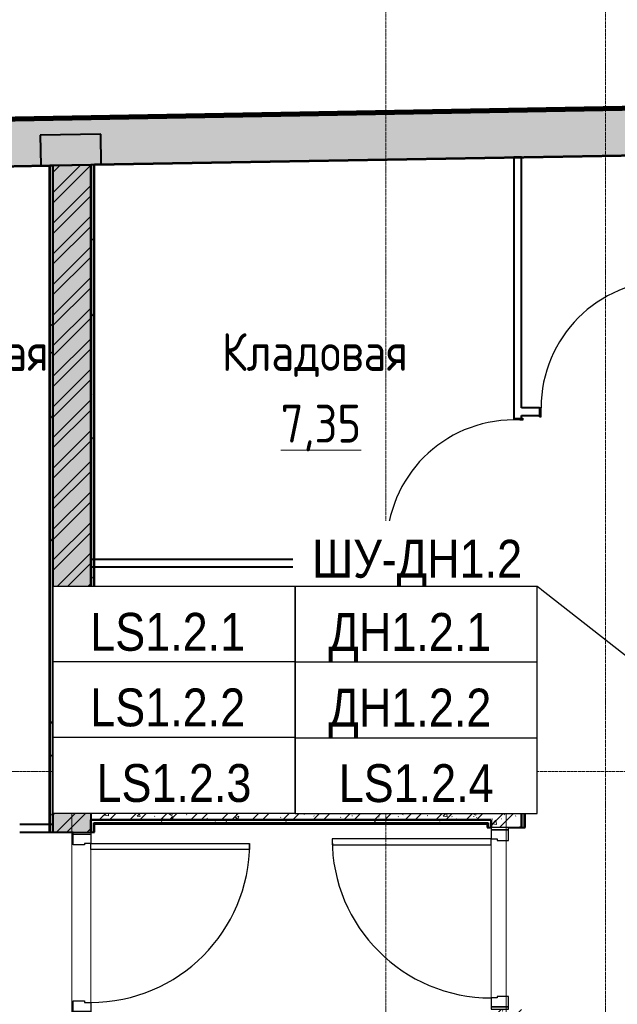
# Model space of a CAD drawing. Header units: millimetres. Extents: x -290 to 116110, y -2975 to 80225.
# Tile 87 of 247: x 31171 to 35119, y 69274 to 75773. Entities that reach past the tile are written whole.
import ezdxf
from ezdxf import colors
from ezdxf.entities.mleader import LeaderData, LeaderLine
from ezdxf.enums import TextEntityAlignment as Align
from ezdxf.math import Vec2, Vec3

# ---------------------------------------------------------------- set-up
doc = ezdxf.new("R2018")
doc.units = ezdxf.units.MM
doc.set_wipeout_variables(frame=1)
doc.linetypes.add('ADSK_Линия сетки', pattern=[25, 20, -2.5, 0, -2.5])
for name, color, linetype, lineweight in [('Двери', 7, 'Continuous', 18), ('Каркас несущий', 7, 'Continuous', 18), ('Каркас_Импост', 7, 'Continuous', 30), ('КИП_выноска', 6, 'Continuous', 25), ('Марки помещений', 7, 'Continuous', 20), ('Монтажный зазор', 7, 'Continuous', 30), ('Оси', 7, 'Continuous', 9), ('Панель', 7, 'Continuous', 30), ('Перекрытия', 7, 'Continuous', 18), ('Стены разрез', 7, 'Continuous', 40), ('Стены штриховка', 7, 'Continuous', 40)]:
    doc.layers.add(name, color=color, linetype=linetype, lineweight=lineweight)
doc.styles.add('Arial', font='arial.ttf', dxfattribs={"width": 0.85, "height": 350})
doc.styles.add('GOST 2.304', font='simplex.shx', dxfattribs={"width": 0.65, "oblique": 15})
doc.styles.add('GOST Common', font='GOST_Common.ttf', dxfattribs={"width": 0.9, "height": 250})
doc.styles.get("Standard").update_dxf_attribs({"font": 'arial.ttf'})
pattern_1 = [(50, (0, 0), (218.6211678, -19.1267987), [22.86, -251.46]), (355, (0, 0), (-42.2918743, 229.2684153), [18.288, -201.168]), (100.451, (18.22, -1.6), (176.3310746, 210.139632), [19.428, -213.708]), (46.184, (0, 60.96), (325.29495, -50.4516404), [34.29, -377.19]), (96.636, (27.1, 56.76), (284.8830085, 296.912656), [29.142, -320.562]), (351.184, (0, 60.96), (284.8858166, 296.910704), [27.432, -301.752]), (21, (30.48, 45.72), (181.9375257, -122.7183205), [22.86, -251.46]), (326, (30.48, 45.72), (74.1622266, 221.0261817), [18.288, -201.168]), (71.451, (45.64, 35.5), (256.100348, 98.305262), [19.428, -213.708]), (37.5, (0, 0), (3.70638957, 101.46589536), [3.353, -195.377, 3.353, -200.863, -201.93]), (37.5, (0, 0), (3.70638957, 101.46589536), [-402.946, 3.353, -198.577]), (7.5, (0, 0), (80.18357624, 120.2165259), [3.353, -113.081, 3.353, -190.805, -76.962]), (7.5, (0, 0), (80.18357624, 120.2165259), [-310.591, 3.353, -73.609]), (327.5, (-67.97, 0), (162.70864647, -6.87497134), [3.353, -72.847, 3.353, -234.391, -315.468]), (327.5, (-67.97, 0), (162.70864647, -6.87497134), [-313.944, 3.353, -312.115]), (317.5, (-98.45, 0), (177.7546761, 30.511831), [3.353, -95.707, 3.353, -154.534, -224.028]), (317.5, (-98.45, 0), (177.7546761, 30.511831), [-256.946, 3.353, -220.675])]
pattern_2 = [(45, (0, 0), (-101.0278814, 101.0278814), []), (45, (67.35, 0), (-101.0278814, 101.0278814), [])]
pattern_3 = [(0, (0, 0), (406.4, 101.6), [33.528, -271.272, 33.528, -271.272, -1625.6]), (0, (0, 0), (406.4, 101.6), [-609.6, 33.528, -576.072, 33.528, -271.272, -711.2]), (0, (0, 0), (406.4, 101.6), [-1524, 33.528, -169.672, 33.528, -474.472]), (120, (152.4, 50.8), (-291.188181, 301.1527241), [33.528, -271.272, 33.528, -271.272, -1625.6]), (120, (152.4, 50.8), (-291.188181, 301.1527241), [-609.6, 33.528, -576.072, 33.528, -271.272, -711.2]), (120, (152.4, 50.8), (-291.188181, 301.1527241), [-1524, 33.528, -169.672, 33.528, -474.472]), (240, (203.2, 254), (-115.211819, -402.7527241), [33.528, -271.272, 33.528, -271.272, -1625.6]), (240, (203.2, 254), (-115.211819, -402.7527241), [-609.6, 33.528, -576.072, 33.528, -271.272, -711.2]), (240, (203.2, 254), (-115.211819, -402.7527241), [-1524, 33.528, -169.672, 33.528, -474.472])]

# ---------------------------------------------------------------- blocks, each defined once
blk = doc.blocks.new('101_Дверь_Однопольная - _ПЧ_Мет_1000х2000_Блок кладовых_EI60_Пр-4470926-B2_-11_400__На лист секция 4_-11_400')
at = {"layer": 'Каркас_Импост', "color": 253, "true_color": 0xaaaaaa}
for p, q in [((-585, 125), (-525, 125)), ((-585, 10), (-585, 125)), ((-525, 125), (-525, 85)), ((-525, 85), (-515, 85)), ((-515, 85), (-515, 10)), ((515, 85), (525, 85)), ((515, 10), (515, 85)), ((525, 125), (585, 125)), ((525, 85), (525, 125)), ((585, 125), (585, 10)), ((-515, 10), (-585, 10)), ((585, 10), (515, 10))]:
    blk.add_line(p, q, dxfattribs=at)
at = {"layer": 'Монтажный зазор', "color": 253, "true_color": 0xaaaaaa}
for p, q in [((-600, 125), (-585, 125)), ((-600, 10), (-600, 125)), ((-585, 125), (-585, 10)), ((585, 10), (585, 125)), ((585, 125), (600, 125)), ((600, 125), (600, 10)), ((-585, 10), (-600, 10)), ((600, 10), (585, 10))]:
    blk.add_line(p, q, dxfattribs=at)
at = {"layer": 'Панель', "color": 253, "true_color": 0xaaaaaa}
for p, q in [((-525, 1175), (-485, 1175)), ((-525, 125), (-525, 1175)), ((-485, 1175), (-485, 125)), ((-485, 125), (-525, 125))]:
    blk.add_line(p, q, dxfattribs=at)
blk.add_arc((-525, 125), 1050, 0, 90, dxfattribs=at)
blk = doc.blocks.new('101_Дверь_Однопольная - _ПЧ_Мет_1000х2000_Блок кладовых_EI60_Л-4428582-B2_-11_400__На лист секция 4_-11_400')
at = {"layer": 'Каркас_Импост', "color": 253, "true_color": 0xaaaaaa}
for p, q in [((-525, 100), (-585, 100)), ((-585, 100), (-585, -15)), ((-525, 60), (-525, 100)), ((585, 100), (525, 100)), ((525, 100), (525, 60)), ((585, -15), (585, 100)), ((-515, 60), (-525, 60)), ((-515, -15), (-515, 60)), ((525, 60), (515, 60)), ((515, 60), (515, -15)), ((-585, -15), (-515, -15)), ((515, -15), (585, -15))]:
    blk.add_line(p, q, dxfattribs=at)
at = {"layer": 'Монтажный зазор', "color": 253, "true_color": 0xaaaaaa}
for p, q in [((-585, 100), (-600, 100)), ((-600, 100), (-600, -15)), ((-585, -15), (-585, 100)), ((600, 100), (585, 100)), ((585, 100), (585, -15)), ((600, -15), (600, 100)), ((-600, -15), (-585, -15)), ((585, -15), (600, -15))]:
    blk.add_line(p, q, dxfattribs=at)
at = {"layer": 'Панель', "color": 253, "true_color": 0xaaaaaa}
for p, q in [((525, 1150), (485, 1150)), ((485, 1150), (485, 100)), ((525, 100), (525, 1150)), ((485, 100), (525, 100))]:
    blk.add_line(p, q, dxfattribs=at)
blk.add_arc((525, 100), 1050, 90, 180, dxfattribs=at)
blk = doc.blocks.new('101_Дверь_Однопольная - _ПЧ_800х2000_Кладовая_Л-4171007-B2_-11_400__На лист секция 4_-11_400')
at = {"layer": 'Каркас_Импост', "color": 253, "true_color": 0xaaaaaa}
for p, q in [((-420, 25), (-430, 25)), ((-430, 25), (-430, -35)), ((-420, -15), (-420, 25)), ((430, 25), (420, 25)), ((420, 25), (420, -15)), ((430, -35), (430, 25)), ((-430, -35), (-419, -35)), ((-419, -15), (-420, -15)), ((-419, -35), (-419, -15)), ((420, -15), (419, -15)), ((419, -15), (419, -35)), ((419, -35), (430, -35))]:
    blk.add_line(p, q, dxfattribs=at)
at = {"layer": 'Монтажный зазор', "color": 253, "true_color": 0xaaaaaa}
for p, q in [((-430, 25), (-431, 25)), ((-431, 25), (-431, -35)), ((-430, -35), (-430, 25)), ((431, 25), (430, 25)), ((430, 25), (430, -35)), ((431, -35), (431, 25)), ((-431, -35), (-430, -35)), ((430, -35), (431, -35))]:
    blk.add_line(p, q, dxfattribs=at)
at = {"layer": 'Панель', "color": 253, "true_color": 0xaaaaaa}
for p, q in [((420, 865), (380, 865)), ((380, 865), (380, 25)), ((420, 25), (420, 865)), ((380, 25), (420, 25))]:
    blk.add_line(p, q, dxfattribs=at)
blk.add_arc((420, 25), 840, 90, 180, dxfattribs=at)
blk = doc.blocks.new('101_Дверь_Однопольная - _ПЧ_800х2000_Кладовая_Пр-4171002-B2_-11_400__На лист секция 4_-11_400')
at = {"layer": 'Каркас_Импост', "color": 253, "true_color": 0xaaaaaa}
for p, q in [((-430, 25), (-420, 25)), ((-430, -35), (-430, 25)), ((-420, 25), (-420, -15)), ((420, 25), (430, 25)), ((420, -15), (420, 25)), ((430, 25), (430, -35)), ((-419, -35), (-430, -35)), ((-420, -15), (-419, -15)), ((-419, -15), (-419, -35)), ((419, -15), (420, -15)), ((419, -35), (419, -15)), ((430, -35), (419, -35))]:
    blk.add_line(p, q, dxfattribs=at)
at = {"layer": 'Монтажный зазор', "color": 253, "true_color": 0xaaaaaa}
for p, q in [((-431, 25), (-430, 25)), ((-431, -35), (-431, 25)), ((-430, 25), (-430, -35)), ((430, -35), (430, 25)), ((430, 25), (431, 25)), ((431, 25), (431, -35)), ((-430, -35), (-431, -35)), ((431, -35), (430, -35))]:
    blk.add_line(p, q, dxfattribs=at)
at = {"layer": 'Панель', "color": 253, "true_color": 0xaaaaaa}
for p, q in [((-420, 865), (-380, 865)), ((-420, 25), (-420, 865)), ((-380, 865), (-380, 25)), ((-380, 25), (-420, 25))]:
    blk.add_line(p, q, dxfattribs=at)
blk.add_arc((-420, 25), 840, 0, 90, dxfattribs=at)
blk = doc.blocks.new('ПР - _ПЧ_1200_250_Оп250-250_Шаг300_Арм16_Арм10-4470910-B2_-11_400__На лист секция 4_-11_400')
at = {"layer": 'Каркас несущий', "color": 21, "true_color": 0xffaaaa}
for p, q in [((-850, 0), (850, 0)), ((-850, 0), (850, 0)), ((570, 0), (600, 0))]:
    blk.add_line(p, q, dxfattribs=at)
blk = doc.blocks.new('ПР - _ПЧ_1200_200_Оп250-250_Шаг300_Арм16_Арм10-V13-B2_-11_400__На лист секция 4_-11_400')
at = {"layer": 'Каркас несущий', "color": 21, "true_color": 0xffaaaa}
for p, q in [((-850, 0), (850, 0)), ((-850, 0), (-600, 0)), ((-515, 0), (515, 0)), ((600, 0), (850, 0))]:
    blk.add_line(p, q, dxfattribs=at)
blk = doc.blocks.new('135_SLK_GD_AR_rvt-1-B2_-11_400__На лист секция 4_-11_400')
at = {"layer": 'Стены разрез', "lineweight": 18, "true_color": 0xcbcbcb}
blk.add_hatch(color=9, dxfattribs=at).paths.add_polyline_path([(-13104289.6, -9224151.2), (-13103889.6, -9224144.2), (-13103893.1, -9223944.2), (-13104293.1, -9223951.2)])
at = {"layer": 'Стены разрез', "lineweight": 9, "true_color": 0xaaaaaa}
h = blk.add_hatch(dxfattribs=at)
h.set_pattern_fill('FP_1', color=253, style=0, pattern_type=2)
h.set_pattern_definition(pattern_1)
h.paths.add_polyline_path([(-13103988.2, -9232850.3), (-13103959.7, -9232850.3), (-13103959.7, -9229750.3), (-13104209.7, -9229750.3), (-13104209.7, -9232850.3), (-13103992.4, -9232850.3)])
h.paths.add_polyline_path([(-13104209.7, -9228550.3), (-13103959.7, -9228550.3), (-13103959.7, -9224145.4), (-13104209.7, -9224149.8), (-13104209.7, -9228500.3)])
h = blk.add_hatch(dxfattribs=at)
h.set_pattern_fill('FP_2', color=253, style=0, pattern_type=2)
h.set_pattern_definition(pattern_2)
h.paths.add_polyline_path([(-13103988.2, -9232850.3), (-13103959.7, -9232850.3), (-13103959.7, -9229750.3), (-13104209.7, -9229750.3), (-13104209.7, -9232850.3), (-13103992.4, -9232850.3)])
h.paths.add_polyline_path([(-13104209.7, -9228550.3), (-13103959.7, -9228550.3), (-13103959.7, -9224145.4), (-13104209.7, -9224149.8), (-13104209.7, -9228500.3)])
h = blk.add_hatch(dxfattribs=at)
h.set_pattern_fill('FP_5', color=253, style=0, pattern_type=2)
h.set_pattern_definition(pattern_3)
h.paths.add_polyline_path([(-13103939.7, -9228270.3), (-13103939.7, -9224145.1), (-13103959.7, -9224145.4), (-13103959.7, -9228270.3)])
h = blk.add_hatch(dxfattribs=at)
h.set_pattern_fill('FP_5', color=253, style=0, pattern_type=2)
h.set_pattern_definition(pattern_3)
h.paths.add_polyline_path([(-13104209.7, -9233200.3), (-13104209.7, -9229750.3), (-13104229.7, -9229750.3), (-13104229.7, -9233200.3)])
h.paths.add_polyline_path([(-13104229.7, -9228550.3), (-13104209.7, -9228550.3), (-13104209.7, -9224149.8), (-13104229.7, -9224150.1), (-13104229.7, -9227639.9)])
h = blk.add_hatch(dxfattribs=at)
h.set_pattern_fill('FP_1', color=253, style=0, pattern_type=2)
h.set_pattern_definition(pattern_1)
h.paths.add_polyline_path([(-13103959.7, -9228470.3), (-13101114.7, -9228470.3), (-13101114.7, -9228270.3), (-13103959.7, -9228270.3)])
h = blk.add_hatch(dxfattribs=at)
h.set_pattern_fill('FP_2', color=253, style=0, pattern_type=2)
h.set_pattern_definition(pattern_2)
h.paths.add_polyline_path([(-13103959.7, -9228470.3), (-13101114.7, -9228470.3), (-13101114.7, -9228270.3), (-13103959.7, -9228270.3)])
h = blk.add_hatch(dxfattribs=at)
h.set_pattern_fill('FP_5', color=253, style=0, pattern_type=2)
h.set_pattern_definition(pattern_3)
h.paths.add_polyline_path([(-13101114.7, -9228270.3), (-13101094.7, -9228270.3), (-13101094.7, -9228250.3), (-13103939.7, -9228250.3), (-13103939.7, -9228270.3), (-13101293.4, -9228270.3)])
h = blk.add_hatch(dxfattribs=at)
h.set_pattern_fill('FP_5', color=253, style=0, pattern_type=2)
h.set_pattern_definition(pattern_3)
h.paths.add_polyline_path([(-13101094.7, -9229990.3), (-13101094.7, -9229720.3), (-13101114.7, -9229720.3), (-13101114.7, -9229990.3)])
h.paths.add_polyline_path([(-13101094.7, -9228520.3), (-13101094.7, -9228270.3), (-13101114.7, -9228270.3), (-13101114.7, -9228520.3)])
h = blk.add_hatch(dxfattribs=at)
h.set_pattern_fill('FP_5', color=253, style=0, pattern_type=2)
h.set_pattern_definition(pattern_3)
h.paths.add_polyline_path([(-13103939.7, -9233500.3), (-13103939.7, -9229750.3), (-13103959.7, -9229750.3), (-13103959.7, -9233500.3)])
h.paths.add_polyline_path([(-13103959.7, -9228550.3), (-13103939.7, -9228550.3), (-13103939.7, -9228470.3), (-13103959.7, -9228470.3)])
h = blk.add_hatch(dxfattribs=at)
h.set_pattern_fill('FP_5', color=253, style=0, pattern_type=2)
h.set_pattern_definition(pattern_3)
h.paths.add_polyline_path([(-13101314.7, -9228490.3), (-13101314.7, -9228470.3), (-13103939.7, -9228470.3), (-13103939.7, -9228490.3), (-13101334.7, -9228490.3)])
h = blk.add_hatch(dxfattribs=at)
h.set_pattern_fill('FP_1', color=253, style=0, pattern_type=2)
h.set_pattern_definition(pattern_1)
h.paths.add_polyline_path([(-13101114.7, -9229770.3), (-13101114.7, -9229720.3), (-13101314.7, -9229720.3), (-13101314.7, -9229770.3), (-13101293.4, -9229770.3)])
h.paths.add_polyline_path([(-13101293.4, -9228520.3), (-13101114.7, -9228520.3), (-13101114.7, -9228470.3), (-13101314.7, -9228470.3), (-13101314.7, -9228520.3)])
h = blk.add_hatch(dxfattribs=at)
h.set_pattern_fill('FP_2', color=253, style=0, pattern_type=2)
h.set_pattern_definition(pattern_2)
h.paths.add_polyline_path([(-13101114.7, -9229770.3), (-13101114.7, -9229720.3), (-13101314.7, -9229720.3), (-13101314.7, -9229770.3), (-13101293.4, -9229770.3)])
h.paths.add_polyline_path([(-13101293.4, -9228520.3), (-13101114.7, -9228520.3), (-13101114.7, -9228470.3), (-13101314.7, -9228470.3), (-13101314.7, -9228520.3)])
at = {"layer": 'Перекрытия', "color": 253, "true_color": 0xaaaaaa}
for p, q in [((-13103959.7, -9228665.3), (-13103959.7, -9229675.3)), ((-13103959.7, -9229675.3), (-13103959.7, -9228665.3)), ((-13101314.7, -9229645.3), (-13101314.7, -9228635.3)), ((-13101314.7, -9228635.3), (-13101314.7, -9229645.3))]:
    blk.add_line(p, q, dxfattribs=at)
at = {"layer": 'Стены разрез', "color": 253, "true_color": 0xaaaaaa}
for p, q in [((-13103893.1, -9223944.2), (-13104293.1, -9223951.2)), ((-13104293.1, -9223951.2), (-13104289.6, -9224151.2)), ((-13092084.7, -9223938.1), (-13103934.7, -9224145)), ((-13103934.7, -9224147), (-13092084.7, -9223940.1)), ((-13103889.6, -9224144.2), (-13103893.1, -9223944.2)), ((-13103959.7, -9224145.4), (-13103889.6, -9224144.2)), ((-13103934.7, -9224145), (-13103959.7, -9224145.4)), ((-13103959.7, -9226750.3), (-13103959.7, -9224145.4)), ((-13103959.7, -9224145.4), (-13103959.7, -9228270.3)), ((-13101114.7, -9224096.2), (-13101164.7, -9224096.2)), ((-13101164.7, -9224096.2), (-13101164.7, -9225819.3)), ((-13101114.7, -9225750.3), (-13101114.7, -9224096.2)), ((-13104229.7, -9224150.1), (-13113189.7, -9224306.5)), ((-13113184.7, -9224308.5), (-13104234.7, -9224152.2)), ((-13104289.6, -9224151.2), (-13104209.7, -9224149.8)), ((-13104234.7, -9224152.2), (-13104234.7, -9228550.3)), ((-13104209.7, -9224149.8), (-13104229.7, -9224150.1)), ((-13104209.7, -9224149.8), (-13104209.7, -9224151.8)), ((-13104209.7, -9224151.8), (-13104209.7, -9224149.8)), ((-13103934.7, -9228245.3), (-13103934.7, -9224147)), ((-13100995.7, -9225750.3), (-13101114.7, -9225750.3)), ((-13101114.7, -9225819.3), (-13101114.7, -9225800.3)), ((-13101114.7, -9225800.3), (-13100995.7, -9225800.3)), ((-13101164.7, -9226681.3), (-13101164.7, -9226750.3)), ((-13101114.7, -9227319.3), (-13101114.7, -9226681.3)), ((-13101164.7, -9226750.3), (-13103959.7, -9226750.3)), ((-13103959.7, -9228270.3), (-13103959.7, -9226800.3)), ((-13103959.7, -9226800.3), (-13101164.7, -9226800.3)), ((-13101164.7, -9226800.3), (-13101164.7, -9227319.3)), ((-13101164.7, -9228181.3), (-13101164.7, -9228270.3)), ((-13101114.7, -9228270.3), (-13101114.7, -9228181.3)), ((-13101164.7, -9228270.3), (-13103959.7, -9228270.3)), ((-13103959.7, -9228270.3), (-13103939.7, -9228270.3)), ((-13103939.7, -9228270.3), (-13103934.7, -9228270.3)), ((-13101089.7, -9228245.3), (-13103934.7, -9228245.3)), ((-13103934.7, -9228270.3), (-13101114.7, -9228270.3)), ((-13101114.7, -9228470.3), (-13101114.7, -9228270.3)), ((-13101114.7, -9228270.3), (-13101114.7, -9228470.3)), ((-13101089.7, -9228250.3), (-13101089.7, -9228245.3)), ((-13101089.7, -9228270.3), (-13101089.7, -9228250.3)), ((-13101089.7, -9228520.3), (-13101089.7, -9228270.3)), ((-13104209.7, -9228500.3), (-13104428.7, -9228500.3)), ((-13103959.7, -9228470.3), (-13101314.7, -9228470.3)), ((-13103939.7, -9228470.3), (-13103959.7, -9228470.3)), ((-13103934.7, -9228470.3), (-13103939.7, -9228470.3)), ((-13101314.7, -9228470.3), (-13103934.7, -9228470.3)), ((-13103934.7, -9228550.3), (-13103934.7, -9228495.3)), ((-13103934.7, -9228495.3), (-13101339.7, -9228495.3)), ((-13101339.7, -9228495.3), (-13101339.7, -9228520.3)), ((-13101314.7, -9228470.3), (-13101314.7, -9228495.3)), ((-13101314.7, -9228490.3), (-13101314.7, -9228470.3)), ((-13104428.7, -9228550.3), (-13104209.7, -9228550.3)), ((-13104234.7, -9228550.3), (-13104209.7, -9228550.3)), ((-13104209.7, -9228550.3), (-13104074.7, -9228550.3)), ((-13103959.7, -9228550.3), (-13103934.7, -9228550.3)), ((-13101339.7, -9228520.3), (-13101314.7, -9228520.3)), ((-13101199.7, -9228520.3), (-13101114.7, -9228520.3)), ((-13101114.7, -9228520.3), (-13101089.7, -9228520.3))]:
    blk.add_line(p, q, dxfattribs=at)
at = {"layer": 'Стены штриховка', "color": 253, "true_color": 0xaaaaaa}
for p, q in [((-13103959.7, -9224145.4), (-13104209.7, -9224149.8)), ((-13104209.7, -9224149.8), (-13103959.7, -9224145.4)), ((-13103939.7, -9228250.3), (-13103939.7, -9224145.1)), ((-13104229.7, -9224150.1), (-13104229.7, -9224152.1)), ((-13104229.7, -9224152.1), (-13104229.7, -9228550.3)), ((-13104209.7, -9224151.8), (-13104209.7, -9228500.3)), ((-13104209.7, -9228500.3), (-13104209.7, -9224151.8)), ((-13103959.7, -9226800.3), (-13103959.7, -9226750.3)), ((-13103959.7, -9226750.3), (-13103959.7, -9226800.3)), ((-13103959.7, -9228270.3), (-13103959.7, -9228470.3)), ((-13103934.7, -9228250.3), (-13103939.7, -9228250.3)), ((-13101094.7, -9228250.3), (-13103934.7, -9228250.3)), ((-13101164.7, -9228270.3), (-13101114.7, -9228270.3)), ((-13101114.7, -9228270.3), (-13101164.7, -9228270.3)), ((-13101094.7, -9228250.3), (-13101094.7, -9228270.3)), ((-13101094.7, -9228520.3), (-13101094.7, -9228270.3)), ((-13104209.7, -9228500.3), (-13104209.7, -9228550.3)), ((-13104209.7, -9228550.3), (-13104209.7, -9228500.3)), ((-13104209.7, -9228550.3), (-13104209.7, -9228500.3)), ((-13103959.7, -9228550.3), (-13103959.7, -9228470.3)), ((-13103959.7, -9228470.3), (-13103959.7, -9228550.3)), ((-13103939.7, -9228550.3), (-13103939.7, -9228490.3)), ((-13103939.7, -9228490.3), (-13103934.7, -9228490.3)), ((-13103934.7, -9228490.3), (-13101334.7, -9228490.3)), ((-13101334.7, -9228490.3), (-13101334.7, -9228495.3)), ((-13101334.7, -9228495.3), (-13101334.7, -9228520.3)), ((-13101314.7, -9228495.3), (-13101314.7, -9228490.3)), ((-13101314.7, -9228495.3), (-13101314.7, -9228520.3)), ((-13101314.7, -9228520.3), (-13101314.7, -9228495.3)), ((-13101114.7, -9228520.3), (-13101114.7, -9228470.3)), ((-13101114.7, -9228470.3), (-13101114.7, -9228520.3))]:
    blk.add_line(p, q, dxfattribs=at)
at = {"layer": 'Двери', "color": 253, "lineweight": 18, "true_color": 0xaaaaaa}
blk.add_blockref('101_Дверь_Однопольная - _ПЧ_800х2000_Кладовая_Л-4171007-B2_-11_400__На лист секция 4_-11_400', (-13100564.7, -9225775.3), dxfattribs=at)
for name, p, rotation in [('101_Дверь_Однопольная - _ПЧ_800х2000_Кладовая_Пр-4171002-B2_-11_400__На лист секция 4_-11_400', (-13101139.7, -9226250.3), 89.99999999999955), ('101_Дверь_Однопольная - _ПЧ_800х2000_Кладовая_Пр-4171002-B2_-11_400__На лист секция 4_-11_400', (-13101139.7, -9227750.3), 89.99999999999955), ('101_Дверь_Однопольная - _ПЧ_Мет_1000х2000_Блок кладовых_EI60_Пр-4470926-B2_-11_400__На лист секция 4_-11_400', (-13104084.7, -9229150.3), 269.9999999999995), ('101_Дверь_Однопольная - _ПЧ_Мет_1000х2000_Блок кладовых_EI60_Л-4428582-B2_-11_400__На лист секция 4_-11_400', (-13101214.7, -9229120.3), 89.99999999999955)]:
    blk.add_blockref(name, p, dxfattribs=dict(at, rotation=rotation))
at = {"layer": 'Каркас несущий', "color": 253, "lineweight": 18, "true_color": 0xaaaaaa}
for name, p, rotation in [('ПР - _ПЧ_1200_250_Оп250-250_Шаг300_Арм16_Арм10-4470910-B2_-11_400__На лист секция 4_-11_400', (-13104084.7, -9229150.3), 269.9999999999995), ('ПР - _ПЧ_1200_200_Оп250-250_Шаг300_Арм16_Арм10-V13-B2_-11_400__На лист секция 4_-11_400', (-13101214.7, -9229120.3), 89.99999999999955)]:
    blk.add_blockref(name, p, dxfattribs=dict(at, rotation=rotation))
blk = doc.blocks.new('135_SLK_GD_KR_rvt-1-B2_-11_400__На лист секция 4_-11_400')
at = {"layer": 'Стены разрез', "lineweight": 9, "true_color": 0xaaaaaa}
h = blk.add_hatch(dxfattribs=at)
h.set_pattern_fill('FP_12', color=253, style=0, pattern_type=2)
h.set_pattern_definition([(45, (0, 0), (-314.308964, 314.308964), []), (45, (314.3, 0), (-314.308964, 314.308964), [555.625, -111.125, 3.353, -107.772])])
h.paths.add_polyline_path([(-13117879.2, -9224388.4), (-13073739.7, -9223617.9), (-13073739.7, -9223317.9), (-13117540.6, -9224082.4)])
at = {"layer": 'Стены разрез', "color": 253, "true_color": 0xaaaaaa}
for p, q in [((-13073719.7, -9223297.5), (-13117974.3, -9224070)), ((-13117879.2, -9224388.4), (-13074039.7, -9223623.2))]:
    blk.add_line(p, q, dxfattribs=at)
at = {"layer": 'Стены штриховка', "color": 253, "true_color": 0xaaaaaa}
for p, q in [((-13073737.7, -9223315.9), (-13117994.6, -9224088.4)), ((-13073733.7, -9223311.8), (-13117990.1, -9224084.3)), ((-13073729.7, -9223307.7), (-13117985.6, -9224080.2)), ((-13073739.7, -9223317.9), (-13117540.6, -9224082.4)), ((-13117540.6, -9224082.4), (-13073739.7, -9223317.9))]:
    blk.add_line(p, q, dxfattribs=at)
blk = doc.blocks.new('A$Cc005853f')
at = {"layer": 'Оси', "color": 253, "linetype": 'ADSK_Линия сетки', "true_color": 0xaaaaaa}
for p, q in [((31503.1, 2607.6), (31503.1, 76890.9)), ((32953.1, 2607.6), (32953.1, 76890.9)), ((96019.7, 69889.4), (2670, 69889.4))]:
    blk.add_line(p, q, dxfattribs=at)
at = {"lineweight": 5}
for name in ['135_SLK_GD_KR_rvt-1-B2_-11_400__На лист секция 4_-11_400', '135_SLK_GD_AR_rvt-1-B2_-11_400__На лист секция 4_-11_400']:
    blk.add_blockref(name, (13133512.8, 9298039.8), dxfattribs=at)
at = {"layer": 'Марки помещений', "lineweight": 9, "char_height": 250, "attachment_point": 1, "style": 'GOST Common'}
for s, insert, width in [('Кладовая', (28045.6, 72783.4), 1623.417), ('Кладовая', (30418.7, 72783.4), 1623.417), ('\\L6,50', (28435.3, 72310.2), 678.228), ('\\L7,35', (30808.4, 72310.2), 678.228), ('Кладовая', (29967.2, 70996.4), 1623.417), ('\\L4,11', (30395.6, 70523.2), 584.43)]:
    blk.add_mtext(s, dxfattribs=dict(at, insert=insert, width=width))
blk = doc.blocks.new('_None')
blk = doc.blocks.new('*U339')
at = {"color": 0, "linetype": 'Continuous', "lineweight": 30, "ltscale": 75, "width": 0.85, "flags": 104}
blk.add_attdef('ПРИМЕЧАНИЕ_1', text='', height=2.5, dxfattribs=at).set_placement((8, 3.611), align=Align.BOTTOM_CENTER)
at = {"color": 0, "lineweight": 30, "width": 0.85, "flags": 104}
blk.add_attdef('ПРИМЕЧАНИЕ_2', text='', height=2.5, dxfattribs=at).set_placement((8, -7.53), align=Align.BOTTOM_CENTER)
at = {"color": 0, "lineweight": 30, "style": 'GOST 2.304', "width": 0.85}
for tag, p in [('ИМЯ_КАБЕЛЯ_2', (8, -7.5)), ('ИМЯ_КАБЕЛЯ_3', (8, -12.5)), ('ИМЯ_КАБЕЛЯ_4', (8, -17.5)), ('ИМЯ_КАБЕЛЯ_5', (8, -22.5)), ('ИМЯ_КАБЕЛЯ_6', (8, -27.5)), ('ИМЯ_КАБЕЛЯ_7', (8, -32.5)), ('ИМЯ_КАБЕЛЯ_8', (8, -37.5)), ('ИМЯ_КАБЕЛЯ_9', (8, -42.5))]:
    blk.add_attdef(tag, text='', height=2.5, dxfattribs=at).set_placement(p, align=Align.BOTTOM_CENTER)
at = {"linetype": 'Continuous'}
blk.add_wipeout([(0, 2.5), (16, 2.5), (16, -2.5), (0, -2.5)], dxfattribs=at)
at = {"color": 0}
blk.add_line((0, -2.5), (0, 0), dxfattribs=at)
at = {"color": 0, "linetype": 'Continuous'}
blk.add_lwpolyline([(0, -2.5), (16, -2.5), (16, 2.5), (0, 2.5)], close=True, dxfattribs=at)
at = {"color": 0, "lineweight": 30, "style": 'GOST 2.304', "width": 0.85}
blk.add_attdef('ИМЯ_КАБЕЛЯ_1', text='', height=2.5, dxfattribs=at).set_placement((8, -2.5), align=Align.BOTTOM_CENTER)

msp = doc.modelspace()

# ---------------------------------------------------------------- block references
msp.add_blockref('A$Cc005853f', (2087, 921.7))

# ---------------------------------------------------------------- next in the draw order: leaders
at = {"layer": 'КИП_выноска'}
ml = msp.add_multileader_mtext('Standard', dxfattribs=at)
ml.set_content('ШУ-ДН1.2', color=256, style='Arial')
ml.set_leader_properties(color=256, linetype='ByLayer', lineweight=-1)
ml.set_arrow_properties(name='NONE')
ml.build(insert=Vec2(0, 0))
ml.multileader.update_dxf_attribs({"has_dogleg": 0, "text_left_attachment_type": 6, "text_right_attachment_type": 6, "dogleg_length": 0.5, "arrow_head_size": 300})
ctx = ml.context
ctx.base_point, ctx.char_height, ctx.arrow_head_size, ctx.landing_gap_size, ctx.plane_origin = Vec3(33041.5, 72031.7), 250, 300, 100, Vec3(34518.2, 68848)
ctx.left_attachment, ctx.right_attachment, ctx.text_align_type = 6, 6, 2
notes = []
notes.append((ctx, [(1, (1, 1, 0), (34590.6, 72031.7), (-1, 0), 0.5, [(0, [(36977.9, 70159.2)], 0, [])])]))
ctx.mtext.insert, ctx.mtext.alignment, ctx.mtext.flow_direction = Vec3(34490.1, 72340), 3, 5
ctx.mtext.has_bg_fill, ctx.mtext.bg_color, ctx.mtext.bg_scale_factor, ctx.mtext.bg_transparency, ctx.mtext.use_window_bg_color = 1, -1027028792, 1.5, 0, 1
for ctx, leaders in notes:
    for number, flags, end, landing, length, lines in leaders:
        leader = LeaderData()
        leader.index, (leader.has_last_leader_line, leader.has_dogleg_vector, leader.attachment_direction) = number, flags
        leader.last_leader_point, leader.dogleg_vector, leader.dogleg_length = Vec3(end), Vec3(landing), length
        for number, points, colour, breaks in lines:
            line = LeaderLine()
            line.index, line.vertices, line.color, line.breaks = number, Vec3.list(points), colors.encode_raw_color(colour), breaks
            leader.lines.append(line)
        ctx.leaders.append(leader)

# ---------------------------------------------------------------- next in the draw order: block references
ref = msp.add_blockref('*U339', (31390.1, 71782.7), dxfattribs=dict(at, xscale=100, yscale=100, zscale=100))
lines = msp.add_mtext('\\W0.8500;', dxfattribs={"layer": '0', "color": 0, "linetype": 'Continuous', "lineweight": 30, "ltscale": 75, "insert": (32190.1, 72143.8), "char_height": 2.5, "attachment_point": 1})
ref.add_attrib('ПРИМЕЧАНИЕ_1', '', (32190.1, 72143.8), dxfattribs={"flags": 104}).embed_mtext(lines)
ref.add_attrib('ИМЯ_КАБЕЛЯ_1', 'LS1.2.1 ', dxfattribs={"layer": '0', "color": 0, "lineweight": 30, "height": 250, "style": 'Arial', "width": 0.85}).set_placement((32190.1, 71532.7), align=Align.BOTTOM_CENTER)
lines = msp.add_mtext('\\W0.8500;', dxfattribs={"layer": '0', "color": 0, "lineweight": 30, "insert": (32190.1, 71029.7), "char_height": 2.5, "attachment_point": 1})
ref.add_attrib('ПРИМЕЧАНИЕ_2', '', (32190.1, 71029.7), dxfattribs={"flags": 104}).embed_mtext(lines)

# ---------------------------------------------------------------- next in the draw order: block references
ref = msp.add_blockref('*U339', (31390.1, 71283.8), dxfattribs=dict(at, xscale=100, yscale=100, zscale=100))
lines = msp.add_mtext('\\W0.8500;', dxfattribs={"layer": '0', "color": 0, "linetype": 'Continuous', "lineweight": 30, "ltscale": 75, "insert": (32190.1, 71644.8), "char_height": 2.5, "attachment_point": 1})
ref.add_attrib('ПРИМЕЧАНИЕ_1', '', (32190.1, 71644.8), dxfattribs={"flags": 104}).embed_mtext(lines)
ref.add_attrib('ИМЯ_КАБЕЛЯ_1', 'LS1.2.2 ', dxfattribs={"layer": '0', "color": 0, "lineweight": 30, "height": 250, "style": 'Arial', "width": 0.85}).set_placement((32190.1, 71033.8), align=Align.BOTTOM_CENTER)
lines = msp.add_mtext('\\W0.8500;', dxfattribs={"layer": '0', "color": 0, "lineweight": 30, "insert": (32190.1, 70530.8), "char_height": 2.5, "attachment_point": 1})
ref.add_attrib('ПРИМЕЧАНИЕ_2', '', (32190.1, 70530.8), dxfattribs={"flags": 104}).embed_mtext(lines)

# ---------------------------------------------------------------- next in the draw order: block references
ref = msp.add_blockref('*U339', (31390.1, 70784.8), dxfattribs=dict(at, xscale=100, yscale=100, zscale=100))
lines = msp.add_mtext('\\W0.8500;', dxfattribs={"layer": '0', "color": 0, "linetype": 'Continuous', "lineweight": 30, "ltscale": 75, "insert": (32190.1, 71145.8), "char_height": 2.5, "attachment_point": 1})
ref.add_attrib('ПРИМЕЧАНИЕ_1', '', (32190.1, 71145.8), dxfattribs={"flags": 104}).embed_mtext(lines)
ref.add_attrib('ИМЯ_КАБЕЛЯ_1', 'LS1.2.3', dxfattribs={"layer": '0', "color": 0, "lineweight": 30, "height": 250, "style": 'Arial', "width": 0.85}).set_placement((32190.1, 70534.8), align=Align.BOTTOM_CENTER)
lines = msp.add_mtext('\\W0.8500;', dxfattribs={"layer": '0', "color": 0, "lineweight": 30, "insert": (32190.1, 70031.8), "char_height": 2.5, "attachment_point": 1})
ref.add_attrib('ПРИМЕЧАНИЕ_2', '', (32190.1, 70031.8), dxfattribs={"flags": 104}).embed_mtext(lines)

# ---------------------------------------------------------------- next in the draw order: block references
ref = msp.add_blockref('*U339', (32990.1, 70783.8), dxfattribs=dict(at, xscale=100, yscale=100, zscale=100))
lines = msp.add_mtext('\\W0.8500;', dxfattribs={"layer": '0', "color": 0, "linetype": 'Continuous', "lineweight": 30, "ltscale": 75, "insert": (33790.1, 71144.8), "char_height": 2.5, "attachment_point": 1})
ref.add_attrib('ПРИМЕЧАНИЕ_1', '', (33790.1, 71144.8), dxfattribs={"flags": 104}).embed_mtext(lines)
ref.add_attrib('ИМЯ_КАБЕЛЯ_1', 'LS1.2.4', dxfattribs={"layer": '0', "color": 0, "lineweight": 30, "height": 250, "style": 'Arial', "width": 0.85}).set_placement((33790.1, 70533.8), align=Align.BOTTOM_CENTER)
lines = msp.add_mtext('\\W0.8500;', dxfattribs={"layer": '0', "color": 0, "lineweight": 30, "insert": (33790.1, 70030.8), "char_height": 2.5, "attachment_point": 1})
ref.add_attrib('ПРИМЕЧАНИЕ_2', '', (33790.1, 70030.8), dxfattribs={"flags": 104}).embed_mtext(lines)

# ---------------------------------------------------------------- next in the draw order: block references
ref = msp.add_blockref('*U339', (32990.1, 71781.7), dxfattribs=dict(at, xscale=100, yscale=100, zscale=100))
lines = msp.add_mtext('\\W0.8500;', dxfattribs={"layer": '0', "color": 0, "linetype": 'Continuous', "lineweight": 30, "ltscale": 75, "insert": (33790.1, 72142.8), "char_height": 2.5, "attachment_point": 1})
ref.add_attrib('ПРИМЕЧАНИЕ_1', '', (33790.1, 72142.8), dxfattribs={"flags": 104}).embed_mtext(lines)
ref.add_attrib('ИМЯ_КАБЕЛЯ_1', 'ДН1.2.1 ', dxfattribs={"layer": '0', "color": 0, "lineweight": 30, "height": 250, "style": 'Arial', "width": 0.85}).set_placement((33790.1, 71531.7), align=Align.BOTTOM_CENTER)
lines = msp.add_mtext('\\W0.8500;', dxfattribs={"layer": '0', "color": 0, "lineweight": 30, "insert": (33790.1, 71028.7), "char_height": 2.5, "attachment_point": 1})
ref.add_attrib('ПРИМЕЧАНИЕ_2', '', (33790.1, 71028.7), dxfattribs={"flags": 104}).embed_mtext(lines)

# ---------------------------------------------------------------- next in the draw order: block references
ref = msp.add_blockref('*U339', (32990.1, 71282.7), dxfattribs=dict(at, xscale=100, yscale=100, zscale=100))
lines = msp.add_mtext('\\W0.8500;', dxfattribs={"layer": '0', "color": 0, "linetype": 'Continuous', "lineweight": 30, "ltscale": 75, "insert": (33790.1, 71643.8), "char_height": 2.5, "attachment_point": 1})
ref.add_attrib('ПРИМЕЧАНИЕ_1', '', (33790.1, 71643.8), dxfattribs={"flags": 104}).embed_mtext(lines)
ref.add_attrib('ИМЯ_КАБЕЛЯ_1', 'ДН1.2.2 ', dxfattribs={"layer": '0', "color": 0, "lineweight": 30, "height": 250, "style": 'Arial', "width": 0.85}).set_placement((33790.1, 71032.7), align=Align.BOTTOM_CENTER)
lines = msp.add_mtext('\\W0.8500;', dxfattribs={"layer": '0', "color": 0, "lineweight": 30, "insert": (33790.1, 70529.7), "char_height": 2.5, "attachment_point": 1})
ref.add_attrib('ПРИМЕЧАНИЕ_2', '', (33790.1, 70529.7), dxfattribs={"flags": 104}).embed_mtext(lines)

doc.saveas('drawing.dxf')
